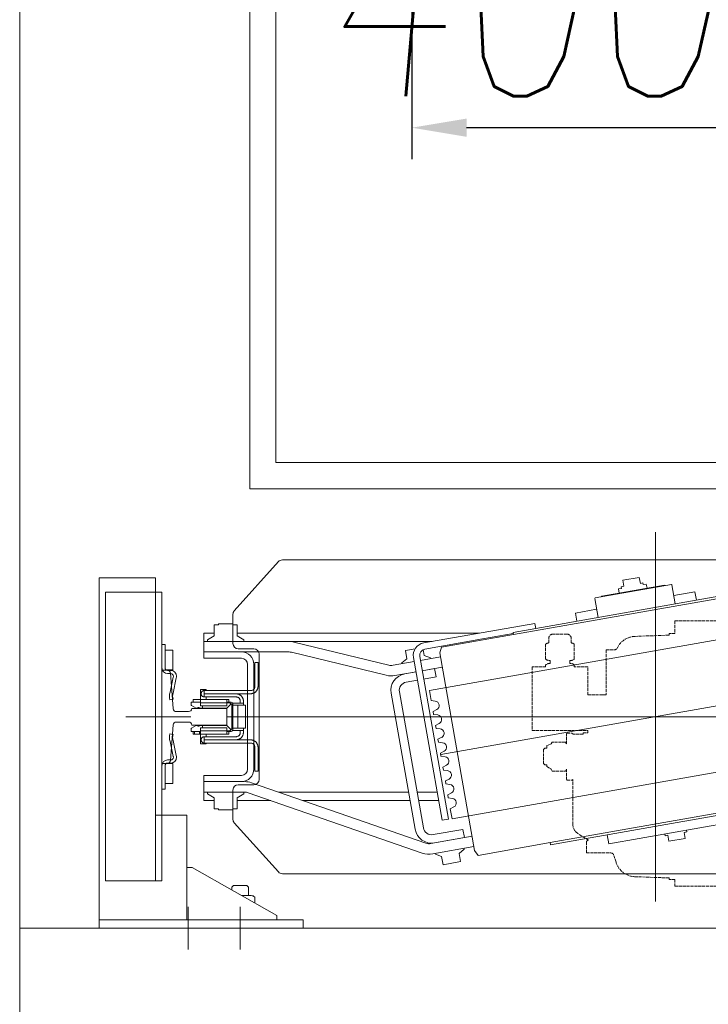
# Model space of a CAD drawing. Header units: millimetres. Extents: x 213386 to 459888, y 74252 to 208052.
# Tile 44 of 256: x 387877 to 388535, y 124957 to 125898. Entities that reach past the tile are written whole.
import ezdxf

# ---------------------------------------------------------------- set-up
doc = ezdxf.new("R2010")
doc.units = ezdxf.units.MM
doc.linetypes.add('ACAD_ISO02W100', pattern=[15, 12, -3])
doc.layers.get('Defpoints').update_dxf_attribs({"color": 255, "lineweight": 0})
for name, color, linetype, lineweight in [('DASH_25', 255, 'ACAD_ISO02W100', 0), ('NOVÁ TENKÁ', 255, 'Continuous', 0), ('OBRYSY', 255, 'Continuous', 0), ('ŽB', 255, 'Continuous', 0)]:
    doc.layers.add(name, color=color, linetype=linetype, lineweight=lineweight)
doc.layers.add('DIM_COMP_AUX', color=255, linetype='Continuous', lineweight=0, plot=False)
doc.styles.add('ROMANS', font='romans.shx', dxfattribs={"width": 0.75, "oblique": 5, "height": 200})
doc.dimstyles.new('KONE_mm', dxfattribs={"dimscale": 15, "dimtxt": 3.5, "dimasz": 3.5, "dimexe": 2, "dimexo": 0, "dimgap": 2, "dimtad": 1, "dimdec": 0, "dimrnd": 0.01, "dimzin": 0, "dimdsep": 46, "dimtxsty": 'ROMANS', "dimsah": 1, "dimcen": 0, "dimclrd": 256, "dimclre": 256, "dimclrt": 256, "dimadec": 1, "dimazin": 3, "dimtfac": 1, "dimtdec": 0, "dimtmove": 0, "dimatfit": 3, "dimfxl": 1, "dimtolj": 1, "dimtzin": 0, "dimarcsym": 0})

# ---------------------------------------------------------------- blocks, each defined once
blk = doc.blocks.new('MX20_Planview')
at = {"layer": 'DASH_25', "ltscale": 0.25}
for p, q in [((58.22, 667.01), (58.22, 679.77)), ((58.22, 679.77), (119.22, 679.77)), ((119.22, 679.77), (119.22, 626.77)), ((136, 667.74), (137.2, 668.94)), ((137.2, 668.94), (150.8, 668.94)), ((150.8, 668.94), (152, 667.74)), ((26.94, 659.85), (26.94, 646.69)), ((35.42, 664.05), (31.14, 664.05)), ((36.62, 667.01), (50.86, 667.01)), ((55.16, 662.65), (52.06, 662.65)), ((56.36, 667.01), (58.22, 667.01)), ((130.14, 660.67), (132, 661.74)), ((130.14, 648.02), (130.14, 660.67)), ((132, 661.74), (133.59, 665.71)), ((133.59, 665.71), (136, 665.71)), ((136, 665.71), (136, 667.74)), ((152, 667.74), (152, 665.71)), ((152, 665.71), (153.61, 665.71)), ((153.61, 665.71), (156, 661.74)), ((156, 661.74), (157.86, 660.67)), ((157.86, 660.67), (157.86, 648.02)), ((207.3, 664.74), (213.81, 664.77)), ((209.91, 640.94), (207.3, 664.74)), ((216.81, 637.28), (213.81, 664.77)), ((35.42, 642.49), (31.14, 642.49)), ((55.16, 643.89), (52.06, 643.89)), ((122, 646.94), (121.5, 646.44)), ((121.5, 646.44), (121.5, 641.44)), ((121.5, 641.44), (122, 640.94)), ((132, 646.94), (122, 646.94)), ((122, 640.94), (122.65, 640.94)), ((122.65, 640.94), (122.58, 640.94)), ((122.65, 630.94), (122.65, 640.94)), ((132, 646.94), (130.14, 648.02)), ((157.86, 648.02), (156, 646.94)), ((156, 646.94), (166, 646.94)), ((166, 646.94), (166.5, 646.44)), ((166.5, 641.44), (166, 640.94)), ((209.91, 640.94), (166, 640.94)), ((166.5, 646.44), (166.5, 641.44)), ((36.62, 639.53), (50.86, 639.53)), ((56.36, 639.53), (58.22, 639.53)), ((58.22, 626.77), (58.22, 639.53)), ((121.39, 630.94), (121.2, 622.63)), ((121.39, 630.94), (122.65, 630.94)), ((122.65, 630.94), (122.58, 630.94)), ((240.03, 600.58), (216.81, 637.28)), ((85.01, 626.77), (58.22, 626.77)), ((85.01, 626.77), (85.01, 608.94)), ((115.71, 626.77), (115.71, 611.82)), ((119.22, 626.77), (115.71, 626.77)), ((42, 608.94), (85.01, 608.94)), ((42, 608.94), (42, 601.25)), ((27.95, 548.94), (29.08, 581.31)), ((260.05, 548.94), (258.92, 581.31)), ((260.05, 548.94), (258.92, 581.31)), ((26.5, 548.94), (27.95, 548.94)), ((26.5, 543.5), (26.5, 548.94)), ((261.5, 548.94), (260.05, 548.94)), ((261.5, 548.94), (260.05, 548.94)), ((261.5, 543.5), (261.5, 548.94)), ((14.25, 543.5), (26.5, 543.5)), ((14.25, 493.5), (14.25, 543.5)), ((261.5, 543.5), (268, 543.5)), ((268, -543.5), (268, 543.5)), ((14.25, 493.5), (35.1, 492.94)), ((35.1, 476.71), (35.1, 492.94)), ((47.1, 476.21), (35.6, 476.21)), ((47.1, 473.21), (47.1, 476.21)), ((50.02, 473.21), (47.1, 473.21)), ((50.02, 473.21), (50.02, 471.22)), ((13.84, 423.43), (-37.67, 379.54)), ((-55.94, 233.58), (-55.94, 345.96)), ((-27.63, 164), (-52.19, 216.67)), ((-30.54, 163.5), (-30.54, 151.5)), ((-27.63, 164), (-30.04, 164)), ((-22.54, 161.5), (-22.54, 161.5)), ((-30.04, 151), (-22.54, 151)), ((-22.54, 153.5), (-22.54, 153.5)), ((-22.54, 151), (-22.54, 149)), ((-22.54, 149), (-21.79, 149)), ((-20.94, 99.71), (-20.94, 140.78)), ((-20.94, 101.71), (-20.94, 99.71)), ((-10.94, 89.71), (0, 89.71)), ((0, -89.71), (0, 89.71)), ((-10.94, -89.71), (0, -89.71)), ((-20.94, -101.71), (-20.94, -99.71)), ((-20.94, -99.71), (-20.94, -140.78)), ((-22.54, -149), (-21.79, -149)), ((-22.54, -151), (-22.54, -149)), ((-30.54, -163.5), (-30.54, -151.5)), ((-30.04, -151), (-22.54, -151)), ((-27.63, -164), (-52.19, -216.67)), ((-27.63, -164), (-30.04, -164)), ((-55.94, -233.58), (-55.94, -345.96)), ((13.84, -423.43), (-37.67, -379.54)), ((35.02, -492.94), (35.02, -476.71)), ((35.52, -476.21), (47.02, -476.21)), ((47.02, -473.21), (50.02, -473.21)), ((47.02, -473.21), (47.02, -476.21)), ((50.02, -473.21), (50.02, -471.22)), ((14.25, -493.5), (35.02, -492.94)), ((14.25, -543.5), (14.25, -493.5)), ((14.25, -543.5), (26.5, -543.5)), ((26.5, -543.5), (26.5, -548.94)), ((261.5, -543.5), (261.5, -548.94)), ((261.5, -543.5), (268, -543.5)), ((26.5, -548.94), (27.95, -548.94)), ((27.95, -548.94), (29.08, -581.31)), ((260.05, -548.94), (258.92, -581.31)), ((260.05, -548.94), (258.92, -581.31)), ((261.5, -548.94), (260.05, -548.94)), ((261.5, -548.94), (260.05, -548.94)), ((42, -608.94), (42, -601.25)), ((238.04, -601.93), (238.04, -601.93)), ((245.12, -599.63), (238.07, -601.92)), ((42, -608.94), (85.01, -608.94)), ((85.01, -613.07), (85.01, -608.94)), ((85.01, -626.77), (85.01, -608.94)), ((236, -627.94), (236, -604.77)), ((58.22, -626.77), (58.22, -639.53)), ((85.01, -626.77), (58.22, -626.77)), ((121.3, -626.77), (119.22, -626.77)), ((119.22, -679.77), (119.22, -626.77)), ((121.39, -630.94), (121.3, -626.77)), ((224, -625.92), (217.44, -636.29)), ((236, -627.94), (226, -627.94)), ((236, -627.94), (226, -627.94)), ((36.62, -639.53), (50.86, -639.53)), ((56.36, -639.53), (58.22, -639.53)), ((122.58, -630.94), (121.39, -630.94)), ((122.58, -630.94), (122.58, -640.94)), ((26.94, -646.69), (26.94, -659.85)), ((35.42, -642.49), (31.14, -642.49)), ((55.16, -643.89), (52.06, -643.89)), ((121.5, -641.44), (122, -640.94)), ((121.5, -646.44), (121.5, -641.44)), ((122, -646.94), (121.5, -646.44)), ((122.58, -640.94), (122, -640.94)), ((132, -646.94), (122, -646.94)), ((132, -646.94), (130.14, -648.02)), ((132, -646.94), (130.14, -648.02)), ((132, -646.94), (130.14, -648.02)), ((132, -646.94), (130.14, -648.02)), ((132, -646.94), (130.14, -648.02)), ((132, -646.94), (130.14, -648.02)), ((132, -646.94), (130.14, -648.02)), ((130.14, -648.02), (130.14, -660.67)), ((130.14, -648.02), (130.14, -660.67)), ((130.14, -648.02), (130.14, -660.67)), ((130.14, -648.02), (130.14, -660.67)), ((130.14, -648.02), (130.14, -660.67)), ((130.14, -648.02), (130.14, -660.67)), ((130.14, -648.02), (130.14, -660.67)), ((157.86, -648.02), (156, -646.94)), ((156, -646.94), (165.65, -646.94)), ((157.86, -648.02), (156, -646.94)), ((157.86, -648.02), (156, -646.94)), ((157.86, -648.02), (156, -646.94)), ((157.86, -648.02), (156, -646.94)), ((157.86, -660.67), (157.86, -648.02)), ((157.86, -660.67), (157.86, -648.02)), ((157.86, -660.67), (157.86, -648.02)), ((157.86, -660.67), (157.86, -648.02)), ((157.86, -660.67), (157.86, -648.02)), ((166.5, -641.44), (166, -640.94)), ((208.99, -640.94), (166, -640.94)), ((166, -646.94), (166.5, -646.44)), ((166.5, -646.44), (166.5, -641.44)), ((35.42, -664.05), (31.14, -664.05)), ((36.62, -667.01), (50.86, -667.01)), ((55.16, -662.65), (52.06, -662.65)), ((56.36, -667.01), (58.22, -667.01)), ((58.22, -667.01), (58.22, -679.77)), ((130.14, -660.67), (132, -661.74)), ((130.14, -660.67), (132, -661.74)), ((130.14, -660.67), (132, -661.74)), ((130.14, -660.67), (132, -661.74)), ((130.14, -660.67), (132, -661.74)), ((130.14, -660.67), (132, -661.74)), ((130.14, -660.67), (132, -661.74)), ((132, -661.74), (133.59, -665.71)), ((132, -661.74), (133.59, -665.71)), ((132, -661.74), (133.59, -665.71)), ((132, -661.74), (133.59, -665.71)), ((132, -661.74), (133.59, -665.71)), ((132, -661.74), (133.59, -665.71)), ((132, -661.74), (133.59, -665.71)), ((133.59, -665.71), (136, -665.71)), ((133.59, -665.71), (136, -665.71)), ((133.59, -665.71), (136, -665.71)), ((133.59, -665.71), (136, -665.71)), ((133.59, -665.71), (136, -665.71)), ((133.59, -665.71), (136, -665.71)), ((133.59, -665.71), (136, -665.71)), ((136, -665.71), (136, -667.74)), ((136, -665.71), (136, -667.74)), ((136, -665.71), (136, -667.74)), ((136, -665.71), (136, -667.74)), ((136, -665.71), (136, -667.74)), ((136, -665.71), (136, -667.74)), ((136, -667.74), (137.2, -668.94)), ((136, -667.74), (137.2, -668.94)), ((136, -667.74), (137.2, -668.94)), ((136, -667.74), (137.2, -668.94)), ((136, -667.74), (137.2, -668.94)), ((136, -667.74), (137.2, -668.94)), ((150.8, -668.94), (152, -667.74)), ((150.8, -668.94), (152, -667.74)), ((150.8, -668.94), (152, -667.74)), ((150.8, -668.94), (152, -667.74)), ((150.8, -668.94), (152, -667.74)), ((152, -665.71), (153.61, -665.71)), ((152, -667.74), (152, -665.71)), ((152, -667.74), (152, -665.71)), ((152, -667.74), (152, -665.71)), ((152, -667.74), (152, -665.71)), ((152, -667.74), (152, -665.71)), ((152, -665.71), (153.61, -665.71)), ((152, -665.71), (153.61, -665.71)), ((152, -665.71), (153.61, -665.71)), ((152, -665.71), (153.61, -665.71)), ((153.61, -665.71), (156, -661.74)), ((153.61, -665.71), (156, -661.74)), ((153.61, -665.71), (156, -661.74)), ((153.61, -665.71), (156, -661.74)), ((153.61, -665.71), (156, -661.74)), ((156, -661.74), (157.86, -660.67)), ((156, -661.74), (157.86, -660.67)), ((156, -661.74), (157.86, -660.67)), ((156, -661.74), (157.86, -660.67)), ((156, -661.74), (157.86, -660.67)), ((137.2, -668.94), (150.8, -668.94)), ((137.2, -668.94), (150.8, -668.94)), ((137.2, -668.94), (150.8, -668.94)), ((137.2, -668.94), (150.8, -668.94)), ((137.2, -668.94), (150.8, -668.94)), ((137.2, -668.94), (139.4, -668.94)), ((58.22, -679.77), (119.22, -679.77))]:
    blk.add_line(p, q, dxfattribs=at)
for centre, radius, start, end in [((31.14, 659.85), 4.2, 90, 180), ((40.59, 663.58), 5.25, 139.11761, 174.81528), ((46.89, 663.58), 5.25, 349.84147, 40.88239), ((60.33, 663.58), 5.25, 139.11761, 190.15853), ((31.14, 646.69), 4.2, 180, 270), ((40.59, 642.97), 5.25, 185.18472, 220.88239), ((46.89, 642.97), 5.25, 319.11761, 10.15853), ((60.33, 642.97), 5.25, 169.84147, 220.88239), ((107.21, 622.94), 14, 307.39164, 360), ((49.07, 580.61), 20, 117.19865, 178), ((39, 601.25), 3, 288.03429, 360), ((238.93, 580.61), 20, 2, 86.84122), ((-77.38, 530.07), 140.33, 310.54203, 335.20761), ((35.6, 476.71), 0.5, 180, 270), ((-15.94, 345.96), 40, 122.89816, 180), ((-15.94, 233.58), 40, 180, 205), ((-30.04, 163.5), 0.5, 90, 180), ((-30.04, 151.5), 0.5, 180, 270), ((-60.94, 140.78), 40, 0, 11.85223), ((-10.94, 99.71), 10, 180, 270), ((-10.94, -99.71), 10, 90, 180), ((-60.94, -140.78), 40, 348.14777, 0), ((-30.04, -151.5), 0.5, 90, 180), ((-30.04, -163.5), 0.5, 180, 270), ((-15.94, -233.58), 40, 155, 180), ((-15.94, -345.96), 40, 180, 237.10184), ((-77.38, -530.07), 140.33, 24.79239, 49.45797), ((35.52, -476.71), 0.5, 90, 180), ((49.07, -580.61), 20, 182, 242.80135), ((238.93, -580.61), 20, 288.03429, 358), ((238.93, -580.61), 20, 288.03429, 358), ((39, -601.25), 3, 360, 71.96571), ((239, -604.77), 3, 108.03429, 180), ((226, -625.94), 2, 179.41992, 270), ((40.59, -642.97), 5.25, 139.11761, 174.81528), ((46.89, -642.97), 5.25, 349.84147, 40.88239), ((60.33, -642.97), 5.25, 139.11761, 190.15853), ((208.99, -630.94), 10, 270, 327.68631), ((31.14, -646.69), 4.2, 90, 180), ((31.14, -659.85), 4.2, 180, 270), ((40.59, -663.58), 5.25, 185.18472, 220.88239), ((46.89, -663.58), 5.25, 319.11761, 10.15853), ((60.33, -663.58), 5.25, 169.84147, 220.88239)]:
    blk.add_arc(centre, radius, start, end, dxfattribs=at)
blk = doc.blocks.new('*D982')
at = {"layer": 'Defpoints', "color": 0, "transparency": 16777216}
for p in [(-429.76, 1725), (-300, 1725), (-300, 1325)]:
    blk.add_point(p, dxfattribs=at)
at = {"layer": 'DIM_COMP_AUX', "lineweight": -2, "transparency": 16777216}
for p, q in [((-300, 1725), (-459.76, 1725)), ((-429.76, 1377.5), (-429.76, 1672.5)), ((-300, 1325), (-459.76, 1325))]:
    blk.add_line(p, q, dxfattribs=at)
at = {"layer": 'DIM_COMP_AUX', "transparency": 16777216}
for points in [[(-421.01, 1672.5), (-438.51, 1672.5), (-429.76, 1725)], [(-421.01, 1377.5), (-438.51, 1377.5), (-429.76, 1325)]]:
    blk.add_solid(points, dxfattribs=at)
at = {"layer": 'DIM_COMP_AUX', "transparency": 16777216, "insert": (-299.76, 1525), "char_height": 200, "attachment_point": 5, "rotation": 270, "style": 'ROMANS'}
blk.add_mtext('\\A1;400.0', dxfattribs=at)
blk = doc.blocks.new('10030_Elevator_0')
at = {"layer": 'NOVÁ TENKÁ'}
for p, q in [((-1195, 2024), (-1195, 1829)), ((-1195, 2024), (-1187, 2024)), ((-1187, 2024), (-1187, 1940)), ((-1187, 2024), (-860, 2024)), ((-1187, 2024), (-1187, 1884)), ((-860, 2018), (-860, 2024)), ((-873.99, 2018), (-1149.99, 2018)), ((-1149.99, 2018), (-1149.99, 1964)), ((-873.99, 1964), (-873.99, 2018)), ((-860, 2018), (-860, 1970)), ((-993, 1936.41), (-993, 1998.61)), ((-873.99, 1970), (-1149.99, 1970)), ((-1087, 1940), (-1087, 1970)), ((-860, 1970), (-1087, 1970)), ((-923.99, 1970), (-1071.99, 1970)), ((-873.99, 1964), (-1149.99, 1964)), ((-1062.24, 1961), (-1062.24, 1964)), ((-1062.24, 1961), (-1039.74, 1961)), ((-1039.74, 1961), (-1056.74, 1961)), ((-1056.74, 1961), (-1056.74, 1953.58)), ((-1037.74, 1953.58), (-1037.74, 1960)), ((-1037.24, 1958.5), (-1037.24, 1955.5)), ((-1034.24, 1958.5), (-1034.24, 1955.5)), ((-951.74, 1958.5), (-951.74, 1955.5)), ((-948.74, 1958.5), (-948.74, 1955.5)), ((-948.24, 1953.58), (-948.24, 1960)), ((-923.74, 1961), (-946.24, 1961)), ((-946.24, 1961), (-929.24, 1961)), ((-929.24, 1961), (-929.24, 1953.58)), ((-923.74, 1961), (-923.74, 1964)), ((-1056.74, 1953.58), (-1047.24, 1953.58)), ((-1047.24, 1953.58), (-1037.74, 1953.58)), ((-1031.01, 1953.11), (-1016.53, 1956.16)), ((-1030.14, 1950.24), (-1015.66, 1953.29)), ((-1009.24, 1956.24), (-1009.92, 1953.31)), ((-976.74, 1956.24), (-976.07, 1953.31)), ((-955.85, 1950.24), (-970.33, 1953.29)), ((-954.97, 1953.11), (-969.45, 1956.16)), ((-938.74, 1953.58), (-948.24, 1953.58)), ((-929.24, 1953.58), (-938.74, 1953.58)), ((-1187, 1940), (-1137, 1940)), ((-1137, 1940), (-1087, 1940)), ((-1137, 1935), (-1137, 1939.81)), ((-1174.62, 1939), (-1215.38, 1939)), ((-1137, 1935), (-1183, 1854)), ((-1073, 1924), (-1073, 1914)), ((-1065, 1924), (-1073, 1924)), ((-1065, 1924), (-1065, 1884.68)), ((-1065, 1924), (-1049, 1924)), ((-1055, 1924), (-1055, 1888)), ((-1049, 1924), (-1049, 1888)), ((-921, 1924), (-937, 1924)), ((-937, 1888), (-937, 1924)), ((-931, 1888), (-931, 1924)), ((-931, 1888), (-931, 1924)), ((-921, 1924), (-921, 1842.4)), ((-921, 1924), (-913, 1924)), ((-921, 1705.61), (-921, 1924)), ((-913, 1914), (-913, 1924)), ((-1081, 1909.92), (-1081, 1914)), ((-1070.33, 1914), (-1081, 1914)), ((-1070.33, 1914), (-1066.72, 1920.25)), ((-1066.72, 1920.25), (-1065, 1920.25)), ((-919.28, 1920.25), (-921, 1920.25)), ((-915.67, 1914), (-919.28, 1920.25)), ((-905, 1914), (-915.67, 1914)), ((-905, 1909.92), (-905, 1914)), ((-1082, 1896.08), (-1082, 1909.92)), ((-1081, 1909.92), (-1082, 1909.92)), ((-905, 1909.92), (-904, 1909.92)), ((-904, 1896.08), (-904, 1909.92)), ((-1155.75, 1897), (-1158.58, 1897)), ((-1154.15, 1895.4), (-1155.75, 1897)), ((-1154.15, 1889), (-1154.15, 1895.4)), ((-1094.43, 1894.72), (-1141.34, 1852.49)), ((-1091.08, 1896), (-1063, 1896)), ((-1081, 1896.08), (-1082, 1896.08)), ((-1081, 1892), (-1081, 1896.08)), ((-923, 1896), (-894.92, 1896)), ((-905, 1896.08), (-904, 1896.08)), ((-905, 1896.08), (-905, 1892)), ((-844.66, 1852.49), (-891.57, 1894.72)), ((-1174.62, 1889), (-1215.38, 1889)), ((-1187, 1884), (-1187, 1829)), ((-1164, 1881), (-1164, 1887.46)), ((-1154.15, 1882.6), (-1154.15, 1889)), ((-1081, 1892), (-1070.33, 1892)), ((-1073, 1859.91), (-1073, 1892)), ((-1070.33, 1892), (-1066.72, 1885.75)), ((-1066.72, 1885.75), (-1065, 1885.75)), ((-1058, 1891), (-1058, 1876)), ((-931, 1888), (-931, 1842.4)), ((-928, 1876), (-928, 1891)), ((-919.28, 1885.75), (-921, 1885.75)), ((-915.67, 1892), (-919.28, 1885.75)), ((-905, 1892), (-915.67, 1892)), ((-913, 1660.24), (-913, 1892)), ((-1170.99, 1875.14), (-1165.29, 1875.14)), ((-1164, 1881), (-1155.75, 1881)), ((-1164, 1878.61), (-1164, 1881)), ((-1155.75, 1881), (-1154.15, 1882.6)), ((-1065.55, 1881.41), (-1123.25, 1714.91)), ((-1056.1, 1878.13), (-1113.8, 1711.63)), ((-1043, 1882), (-993, 1882)), ((-1043, 1876), (-993, 1876)), ((-993, 1882), (-943, 1882)), ((-993, 1876), (-943, 1876)), ((775, 1880), (-775, 1880)), ((-775, 1880), (-775, 205)), ((-933, 1871), (-1053, 1871)), ((750, 1855), (-750, 1855)), ((-750, 1855), (-750, 205)), ((-1143, 1848.77), (-1143, 1135.23)), ((-1065, 1852.46), (-1065, 1728.08)), ((-843, 1135.23), (-843, 1848.77)), ((-931.28, 1840.03), (-953.32, 1749.4)), ((-921.57, 1837.67), (-943.6, 1747.04)), ((-1195, 1829), (-1187, 1829)), ((-1073, 1829.37), (-1073, 1726.67)), ((-970.55, 1744.74), (-1100.54, 1721.82)), ((-940.16, 1722.68), (-943.74, 1742.94)), ((-969.16, 1736.86), (-1099.15, 1713.94)), ((-950.01, 1720.94), (-953.58, 1741.2)), ((-942.25, 1734.5), (-941.52, 1734.62)), ((-941.52, 1734.62), (-937.44, 1729.76)), ((-1091.91, 1695.92), (-936.31, 1723.36)), ((-957.98, 1719.54), (-959.89, 1730.37)), ((-950.1, 1720.93), (-952.01, 1731.76)), ((-950.63, 1723.93), (-950.54, 1723.95)), ((-929.56, 1731.15), (-937.44, 1729.76)), ((-929.56, 1731.15), (-927.9, 1721.72)), ((-1090.87, 1690.01), (-935.27, 1717.45)), ((-1073, 1718.55), (-1073, 1699.26)), ((-1065, 1719.96), (-1065, 1700.67)), ((-954.85, 1701.81), (-956.94, 1713.63)), ((-949.06, 1715.02), (-946.98, 1703.2)), ((-945.58, 1695.83), (-948.97, 1715.03)), ((-948.88, 1713.98), (-948.79, 1714)), ((-935.74, 1697.57), (-939.12, 1716.77)), ((-934.49, 1713.02), (-928.78, 1714.03)), ((-922.41, 1713.62), (-903.66, 1607.27)), ((-1124.05, 1704.89), (-1117.12, 1665.58)), ((-1114.2, 1706.62), (-1107.27, 1667.32)), ((-1105.64, 1704.67), (-1100.61, 1676.11)), ((-991.26, 1700.17), (-990.74, 1704.11)), ((-987.88, 1704.62), (-990.74, 1704.11)), ((-987.88, 1704.62), (-986.04, 1701.09)), ((-977.97, 1702.51), (-977.45, 1706.46)), ((-967.89, 1708.14), (-977.45, 1706.46)), ((-895.48, 1297.48), (-967.89, 1708.14)), ((-937.39, 1706.92), (-936.66, 1707.05)), ((-934.49, 1713.02), (-936.66, 1707.05)), ((-928.32, 1712.58), (-918.6, 1657.43)), ((-1126.53, 1696.42), (-1134.4, 1695.03)), ((-1131.45, 1678.29), (-1134.4, 1695.03)), ((-1124.35, 1702.39), (-1126.53, 1696.42)), ((-1124.35, 1702.39), (-1123.63, 1702.51)), ((-1120.97, 1664.91), (-931.89, 1698.25)), ((-1108.48, 1674.72), (-1113.52, 1703.28)), ((-1091.91, 1695.92), (-1090.87, 1690.01)), ((-1044.44, 1690.79), (-1043.92, 1694.74)), ((-1041.06, 1695.24), (-1043.92, 1694.74)), ((-1041.06, 1695.24), (-1039.22, 1691.71)), ((-1031.15, 1693.14), (-1030.63, 1697.08)), ((-1027.76, 1697.58), (-1030.63, 1697.08)), ((-1027.76, 1697.58), (-1025.93, 1694.06)), ((-1017.85, 1695.48), (-1017.33, 1699.42)), ((-1014.47, 1699.93), (-1017.33, 1699.42)), ((-1014.47, 1699.93), (-1012.63, 1696.4)), ((-1004.56, 1697.83), (-1004.04, 1701.77)), ((-1001.17, 1702.27), (-1004.04, 1701.77)), ((-1001.17, 1702.27), (-999.34, 1698.75)), ((-954.85, 1701.81), (-946.98, 1703.2)), ((-931.89, 1698.25), (-926.53, 1696.65)), ((-926.53, 1696.65), (-914.37, 1627.72)), ((-1110.47, 1685.49), (-1110.38, 1685.5)), ((-1080.94, 1688.21), (-1090.5, 1686.52)), ((-1018.09, 1275.86), (-1090.5, 1686.52)), ((-1080.94, 1688.21), (-1079.11, 1684.68)), ((-1071.03, 1686.1), (-1070.51, 1690.05)), ((-1067.65, 1690.55), (-1070.51, 1690.05)), ((-1067.65, 1690.55), (-1065.81, 1687.02)), ((-1057.74, 1688.45), (-1057.22, 1692.39)), ((-1054.35, 1692.9), (-1057.22, 1692.39)), ((-1054.35, 1692.9), (-1052.52, 1689.37)), ((-1123.57, 1679.68), (-1131.45, 1678.29)), ((-1123.57, 1679.68), (-1119.49, 1674.81)), ((-1100.61, 1676.11), (-1108.48, 1674.72)), ((-1119.49, 1674.81), (-1118.77, 1674.94)), ((-1125.46, 1661.58), (-1120.97, 1664.91)), ((-1113.3, 1592.64), (-1125.46, 1661.58)), ((-918.6, 1657.43), (-913.39, 1627.89)), ((-912.4, 1628.06), (-914.37, 1627.72)), ((-914.37, 1627.72), (-872.7, 1391.36)), ((-912.4, 1628.06), (-870.73, 1391.71)), ((-903.66, 1607.27), (-908.58, 1606.4)), ((-1115.27, 1592.29), (-1113.3, 1592.64)), ((-1073.6, 1355.94), (-1115.27, 1592.29)), ((-1071.63, 1356.28), (-1113.3, 1592.64)), ((-893.76, 1568.39), (-901.64, 1567)), ((-890.2, 1548.21), (-893.76, 1568.39)), ((-898.08, 1546.82), (-879.86, 1550.03)), ((-879.86, 1550.03), (-879.28, 1549.62)), ((-879.28, 1549.62), (-866.43, 1476.75)), ((-1105.72, 1538.13), (-1114.59, 1536.56)), ((-1092.01, 1408.54), (-1114.59, 1536.56)), ((-877.66, 1543.31), (-878.24, 1543.71)), ((-867.06, 1483.24), (-877.66, 1543.31)), ((-874.71, 1526.57), (-870.77, 1527.26)), ((-870.25, 1524.31), (-870.77, 1527.26)), ((-870.25, 1524.31), (-868.67, 1524.58)), ((-868.67, 1524.58), (-868.24, 1522.12)), ((-862.52, 1523.13), (-868.24, 1522.12)), ((-862.52, 1523.13), (-859.75, 1507.37)), ((-865.46, 1506.37), (-859.75, 1507.37)), ((-865.46, 1506.37), (-865.02, 1503.9)), ((-870.02, 1499.98), (-866.08, 1500.67)), ((-866.6, 1503.63), (-865.02, 1503.9)), ((-866.08, 1500.67), (-866.6, 1503.63)), ((-1106.26, 1480.15), (-1111.98, 1479.14)), ((-1109.2, 1463.39), (-1111.98, 1479.14)), ((-1105.12, 1482.89), (-1106.7, 1482.61)), ((-1106.26, 1480.15), (-1106.7, 1482.61)), ((-867.06, 1483.24), (-867.47, 1482.66)), ((-885.05, 1472.96), (-866.83, 1476.17)), ((-873.61, 1454.16), (-877.17, 1474.34)), ((-866.43, 1476.75), (-866.83, 1476.17)), ((-1103.48, 1464.4), (-1109.2, 1463.39)), ((-1103.05, 1461.93), (-1103.48, 1464.4)), ((-1101.48, 1462.21), (-1103.05, 1461.93)), ((-873.61, 1454.16), (-881.49, 1452.77))]:
    blk.add_line(p, q, dxfattribs=at)
at = {"layer": 'NOVÁ TENKÁ', "ltscale": 3}
for p, q in [((-948.5, 1964), (-1037.5, 1964)), ((-1037.5, 1964), (-1037.5, 1958.78)), ((-948.5, 1958.78), (-948.5, 1964)), ((-1034.72, 1955.79), (-1000.77, 1953.21)), ((-998, 1950.22), (-998, 1938.4)), ((-988, 1938.4), (-988, 1950.22)), ((-985.22, 1953.21), (-951.27, 1955.79)), ((-1000.94, 1935.4), (-1000.94, 1935.4)), ((-1000.94, 1935.4), (-1000.94, 1902)), ((-985.06, 1902), (-985.06, 1935.4)), ((-985.06, 1935.4), (-985.06, 1935.4)), ((-1000.94, 1902), (-985.06, 1902))]:
    blk.add_line(p, q, dxfattribs=at)
at = {"layer": 'NOVÁ TENKÁ', "ltscale": 0.33}
for p, q in [((-993, 1902), (-993, 1082)), ((-956.78, 1286.67), (-1029.2, 1697.33)), ((-1169.57, 1492), (-816.43, 1492))]:
    blk.add_line(p, q, dxfattribs=at)
at = {"layer": 'NOVÁ TENKÁ'}
for points in [[(-1187, 1950), (-1187, 1854), (-1183, 1854)], [(-1009.54, 1934.02), (-1006.98, 1934.02)], [(-1009.54, 1927.05), (-1009.54, 1934.02)], [(-1009.54, 1932.96), (-1006.98, 1932.96)], [(-1006.98, 1936.05), (-1004.6, 1936.05)], [(-1006.98, 1936.05), (-1006.98, 1934.02)], [(-1006.98, 1934.02), (-1006.98, 1927.05)], [(-1003.72, 1935.52), (-1003.89, 1935.7), (-1004.07, 1935.87), (-1004.34, 1935.96), (-1004.6, 1936.05)], [(-1003.72, 1935.52), (-1001.42, 1931.29)], [(-1001.69, 1929.61), (-1001.51, 1929.79), (-1001.34, 1929.96), (-1001.25, 1930.23), (-1001.25, 1930.49)], [(-1001.25, 1930.76), (-1001.25, 1931.02), (-1001.42, 1931.29)], [(-1001.25, 1930.76), (-1001.25, 1930.49)], [(-984.66, 1931.29), (-984.75, 1931.02), (-984.75, 1930.76)], [(-984.75, 1930.49), (-984.75, 1930.76)], [(-984.75, 1930.49), (-984.75, 1930.23), (-984.66, 1929.96), (-984.49, 1929.79), (-984.31, 1929.61)], [(-984.66, 1931.29), (-982.28, 1935.52)], [(-981.4, 1936.05), (-981.66, 1935.96), (-981.93, 1935.87), (-982.11, 1935.7), (-982.28, 1935.52)], [(-981.4, 1936.05), (-979.02, 1936.05)], [(-979.02, 1936.05), (-979.02, 1934.02)], [(-979.02, 1934.02), (-976.46, 1934.02)], [(-979.02, 1927.05), (-979.02, 1934.02)], [(-976.46, 1934.02), (-976.46, 1927.05)], [(-1003.54, 1927.05), (-1018.98, 1927.05)], [(-1018.98, 1927.05), (-1018.98, 1921.49)], [(-1018.98, 1921.49), (-1018.1, 1921.49)], [(-1015.1, 1926.52), (-1015.36, 1926.52), (-1015.71, 1926.43), (-1015.98, 1926.43), (-1016.24, 1926.26), (-1016.51, 1926.17), (-1016.77, 1925.99), (-1017.04, 1925.82), (-1017.21, 1925.64), (-1017.39, 1925.46), (-1017.57, 1925.2), (-1017.74, 1924.93), (-1017.83, 1924.67), (-1018.01, 1924.41), (-1018.01, 1924.05), (-1018.1, 1923.79), (-1018.1, 1923.52)], [(-1015.1, 1923.52), (-1018.1, 1923.52)], [(-1018.1, 1923.52), (-1018.1, 1879.07)], [(-1012.01, 1923.52), (-1012.01, 1923.79), (-1012.1, 1924.05), (-1012.19, 1924.41), (-1012.27, 1924.67), (-1012.36, 1924.93), (-1012.54, 1925.2), (-1012.72, 1925.46), (-1012.89, 1925.64), (-1013.16, 1925.82), (-1013.33, 1925.99), (-1013.6, 1926.17), (-1013.86, 1926.26), (-1014.13, 1926.43), (-1014.48, 1926.43), (-1014.74, 1926.52), (-1015.1, 1926.52)], [(-1015.1, 1923.52), (-1015.1, 1879.07)], [(-1015.01, 1923.52), (-1015.1, 1923.52)], [(-1015.1, 1923.52), (-1015.1, 1923.52)], [(-1015.1, 1921.49), (-1015.01, 1921.49)], [(-1015.01, 1923.52), (-1012.01, 1923.52)], [(-1015.01, 1893), (-1015.01, 1923.52)], [(-1012.01, 1893), (-1012.01, 1923.52)], [(-1012.01, 1921.49), (-1009.54, 1921.49)], [(-1009.54, 1928.11), (-1006.98, 1928.11)], [(-1009.54, 1902), (-1009.54, 1927.05)], [(-1006.45, 1902), (-1006.45, 1927.05)], [(-1003.54, 1927.05), (-1003.54, 1902)], [(-1001.25, 1925.02), (-1003.54, 1925.02)], [(-1002.04, 1928.99), (-1001.95, 1929.35), (-1001.69, 1929.61)], [(-1001.69, 1928.37), (-1001.95, 1928.73), (-1002.04, 1928.99)], [(-1001.25, 1927.58), (-1001.25, 1927.85), (-1001.34, 1928.02), (-1001.51, 1928.29), (-1001.69, 1928.37)], [(-1001.25, 1927.58), (-1001.25, 1902)], [(-984.31, 1928.37), (-984.49, 1928.29), (-984.66, 1928.02), (-984.75, 1927.85), (-984.75, 1927.58)], [(-984.75, 1902), (-984.75, 1927.58)], [(-982.55, 1925.02), (-984.75, 1925.02)], [(-984.05, 1928.99), (-984.13, 1929.35), (-984.31, 1929.61)], [(-984.31, 1928.37), (-984.13, 1928.73), (-984.05, 1928.99)], [(-982.55, 1927.05), (-967.02, 1927.05)], [(-982.55, 1902), (-982.55, 1927.05)], [(-979.64, 1927.05), (-979.64, 1902)], [(-976.46, 1927.05), (-976.46, 1902)], [(-976.46, 1921.49), (-973.99, 1921.49)], [(-970.99, 1926.52), (-971.26, 1926.52), (-971.61, 1926.43), (-971.87, 1926.43), (-972.14, 1926.26), (-972.4, 1926.17), (-972.67, 1925.99), (-972.93, 1925.82), (-973.11, 1925.64), (-973.28, 1925.46), (-973.46, 1925.2), (-973.64, 1924.93), (-973.73, 1924.67), (-973.9, 1924.41), (-973.9, 1924.05), (-973.99, 1923.79), (-973.99, 1923.52)], [(-973.99, 1923.52), (-973.99, 1893)], [(-970.99, 1923.52), (-973.99, 1923.52)], [(-967.9, 1923.52), (-967.9, 1923.79), (-967.99, 1924.05), (-968.08, 1924.41), (-968.17, 1924.67), (-968.26, 1924.93), (-968.43, 1925.2), (-968.61, 1925.46), (-968.79, 1925.64), (-969.05, 1925.82), (-969.23, 1925.99), (-969.49, 1926.17), (-969.76, 1926.26), (-970.02, 1926.43), (-970.37, 1926.43), (-970.64, 1926.52), (-970.99, 1926.52)], [(-970.99, 1923.52), (-970.99, 1893)], [(-970.9, 1923.52), (-970.99, 1923.52)], [(-970.99, 1923.52), (-970.99, 1923.52)], [(-970.99, 1921.49), (-970.9, 1921.49)], [(-970.9, 1879.07), (-970.9, 1923.52)], [(-970.9, 1923.52), (-967.9, 1923.52)], [(-967.9, 1879.07), (-967.9, 1923.52)], [(-967.9, 1921.49), (-967.02, 1921.49)], [(-967.02, 1921.49), (-967.02, 1927.05)], [(-1003.54, 1902), (-1009.54, 1902)], [(-1009.54, 1900.06), (-1009.54, 1902)], [(-1006.98, 1902), (-1006.98, 1900.06)], [(-1006.28, 1899), (-1006.28, 1902)], [(-1005.39, 1897.85), (-1001.25, 1902)], [(-1001.25, 1902), (-984.75, 1902)], [(-984.75, 1902), (-980.61, 1897.85)], [(-976.46, 1902), (-982.55, 1902)], [(-979.72, 1902), (-979.72, 1899)], [(-979.02, 1900.06), (-979.02, 1902)], [(-976.46, 1902), (-976.46, 1900.06)], [(-1015.01, 1893), (-1015.01, 1892.65), (-1015.01, 1892.3), (-1014.92, 1891.94), (-1014.83, 1891.59), (-1014.83, 1891.24), (-1014.66, 1890.97), (-1014.57, 1890.62), (-1014.48, 1890.27), (-1014.3, 1890), (-1014.13, 1889.65), (-1014.04, 1889.39), (-1013.77, 1889.12), (-1013.6, 1888.86), (-1013.42, 1888.59), (-1013.16, 1888.33), (-1012.98, 1888.06), (-1012.72, 1887.89), (-1012.45, 1887.62), (-1012.19, 1887.45), (-1011.92, 1887.18), (-1011.66, 1887), (-1011.3, 1886.83), (-1011.04, 1886.74), (-1010.77, 1886.56), (-1010.42, 1886.47), (-1010.07, 1886.3), (-1009.72, 1886.21), (-1009.45, 1886.21), (-1009.1, 1886.12), (-1008.75, 1886.03), (-1008.39, 1886.03), (-1008.04, 1886.03)], [(-1012.01, 1893), (-1012.01, 1892.65), (-1011.92, 1892.21), (-1011.83, 1891.86), (-1011.66, 1891.5), (-1011.57, 1891.15), (-1011.3, 1890.8), (-1011.13, 1890.44), (-1010.86, 1890.18), (-1010.6, 1889.92), (-1010.25, 1889.74), (-1009.89, 1889.47), (-1009.54, 1889.3), (-1009.19, 1889.21), (-1008.83, 1889.12), (-1008.39, 1889.03), (-1008.04, 1889.03)], [(-1009.54, 1900.06), (-1006.98, 1900.06)], [(-1006.98, 1898.03), (-1006.98, 1900.06)], [(-1006.98, 1900.06), (-1003.98, 1896)], [(-1006.98, 1898.03), (-1006.98, 1897.59), (-1006.89, 1897.24), (-1006.63, 1896.88), (-1006.45, 1896.62), (-1006.1, 1896.35), (-1005.75, 1896.18), (-1005.39, 1896.09), (-1005.04, 1896)], [(-1006.01, 1896.27), (-1006.01, 1893.62)], [(-1006.01, 1886.03), (-1006.01, 1893.53)], [(-1005.04, 1896), (-1003.98, 1896)], [(-1004.78, 1897.06), (-981.22, 1897.06)], [(-1003.98, 1884.01), (-1003.98, 1896)], [(-1003.98, 1896), (-982.02, 1896)], [(-982.02, 1896), (-979.02, 1900.06)], [(-982.02, 1896), (-982.02, 1884.01)], [(-982.02, 1896), (-981.05, 1896)], [(-981.05, 1896), (-980.61, 1896.09), (-980.25, 1896.18), (-979.9, 1896.35), (-979.55, 1896.62), (-979.37, 1896.88), (-979.2, 1897.24), (-979.02, 1897.59), (-979.02, 1898.03)], [(-979.99, 1893.62), (-979.99, 1896.27)], [(-979.99, 1886.03), (-979.99, 1893.53)], [(-979.02, 1898.03), (-979.02, 1900.06)], [(-979.02, 1900.06), (-976.46, 1900.06)], [(-978.05, 1886.03), (-977.61, 1886.03), (-977.25, 1886.03), (-976.9, 1886.12), (-976.64, 1886.21), (-976.28, 1886.21), (-975.93, 1886.3), (-975.58, 1886.47), (-975.31, 1886.56), (-974.96, 1886.74), (-974.7, 1886.83), (-974.34, 1887), (-974.08, 1887.18), (-973.81, 1887.45), (-973.55, 1887.62), (-973.28, 1887.89), (-973.02, 1888.06), (-972.84, 1888.33), (-972.58, 1888.59), (-972.4, 1888.86), (-972.23, 1889.12), (-972.05, 1889.39), (-971.87, 1889.65), (-971.7, 1890), (-971.52, 1890.27), (-971.43, 1890.62), (-971.34, 1890.97), (-971.26, 1891.24), (-971.17, 1891.59), (-971.08, 1891.94), (-971.08, 1892.3), (-970.99, 1892.65), (-970.99, 1893)], [(-978.05, 1889.03), (-977.61, 1889.03), (-977.17, 1889.12), (-976.81, 1889.21), (-976.46, 1889.3), (-976.11, 1889.47), (-975.75, 1889.74), (-975.49, 1889.92), (-975.14, 1890.18), (-974.96, 1890.44), (-974.7, 1890.8), (-974.52, 1891.15), (-974.34, 1891.5), (-974.17, 1891.86), (-974.08, 1892.21), (-973.99, 1892.65), (-973.99, 1893)], [(-1006.98, 1889.03), (-1008.04, 1889.03)], [(-1006.98, 1886.03), (-1008.04, 1886.03)], [(-1006.98, 1889.03), (-1006.01, 1889.03)], [(-1006.01, 1886.03), (-1006.98, 1886.03)], [(-1003.98, 1886.03), (-1006.01, 1886.03)], [(-1003.98, 1891.5), (-982.02, 1891.5)], [(-982.02, 1884.01), (-1003.98, 1884.01)], [(-979.99, 1886.03), (-982.02, 1886.03)], [(-979.99, 1889.03), (-979.02, 1889.03)], [(-979.02, 1886.03), (-979.99, 1886.03)], [(-978.05, 1889.03), (-979.02, 1889.03)], [(-978.05, 1886.03), (-979.02, 1886.03)], [(-1022.15, 1875.01), (-1045, 1875.01)], [(-1045, 1872.01), (-1045, 1875.01)], [(-1022.15, 1872.01), (-1021.71, 1872.01), (-1021.36, 1872.1), (-1021.01, 1872.1), (-1020.74, 1872.18), (-1020.39, 1872.27), (-1020.04, 1872.36), (-1019.68, 1872.45), (-1019.42, 1872.54), (-1019.07, 1872.71), (-1018.8, 1872.89), (-1018.45, 1873.07), (-1018.18, 1873.24), (-1017.92, 1873.42), (-1017.65, 1873.6), (-1017.39, 1873.86), (-1017.13, 1874.04), (-1016.95, 1874.3), (-1016.68, 1874.57), (-1016.51, 1874.83), (-1016.33, 1875.1), (-1016.16, 1875.36), (-1015.98, 1875.71), (-1015.8, 1875.98), (-1015.63, 1876.33), (-1015.54, 1876.6), (-1015.45, 1876.95), (-1015.36, 1877.3), (-1015.27, 1877.65), (-1015.18, 1877.92), (-1015.18, 1878.27), (-1015.1, 1878.62), (-1015.1, 1879.07)], [(-1022.15, 1875.01), (-1021.71, 1875.01), (-1021.27, 1875.1), (-1020.92, 1875.18), (-1020.57, 1875.36), (-1020.21, 1875.54), (-1019.86, 1875.71), (-1019.6, 1875.98), (-1019.24, 1876.15), (-1019.07, 1876.51), (-1018.8, 1876.77), (-1018.63, 1877.12), (-1018.45, 1877.48), (-1018.27, 1877.83), (-1018.18, 1878.18), (-1018.1, 1878.62), (-1018.1, 1879.07)], [(-970.9, 1879.07), (-970.9, 1878.62), (-970.9, 1878.27), (-970.82, 1877.92), (-970.73, 1877.65), (-970.73, 1877.3), (-970.55, 1876.95), (-970.46, 1876.6), (-970.37, 1876.33), (-970.2, 1875.98), (-970.02, 1875.71), (-969.93, 1875.36), (-969.67, 1875.1), (-969.49, 1874.83), (-969.32, 1874.57), (-969.05, 1874.3), (-968.87, 1874.04), (-968.61, 1873.86), (-968.35, 1873.6), (-968.08, 1873.42), (-967.82, 1873.24), (-967.55, 1873.07), (-967.2, 1872.89), (-966.93, 1872.71), (-966.67, 1872.54), (-966.32, 1872.45), (-965.96, 1872.36), (-965.61, 1872.27), (-965.35, 1872.18), (-964.99, 1872.1), (-964.64, 1872.1), (-964.29, 1872.01), (-963.93, 1872.01)], [(-967.9, 1879.07), (-967.9, 1878.62), (-967.82, 1878.18), (-967.73, 1877.83), (-967.55, 1877.48), (-967.46, 1877.12), (-967.2, 1876.77), (-967.02, 1876.51), (-966.76, 1876.15), (-966.4, 1875.98), (-966.14, 1875.71), (-965.79, 1875.54), (-965.43, 1875.36), (-965.08, 1875.18), (-964.73, 1875.1), (-964.29, 1875.01), (-963.93, 1875.01)], [(-941, 1875.01), (-963.93, 1875.01)], [(-941, 1872.01), (-941, 1875.01)], [(-1022.15, 1872.01), (-1045, 1872.01)], [(-941, 1872.01), (-963.93, 1872.01)]]:
    blk.add_lwpolyline(points, dxfattribs=at)
for centre, radius, start, end in [((-1039.74, 1958.5), 5.5, 0, 90), ((-1039.74, 1958.5), 2.5, 0, 90), ((-946.24, 1958.5), 5.5, 90, 180), ((-946.24, 1958.5), 2.5, 90, 180), ((-1031.74, 1955.5), 5.5, 180, 270), ((-1031.74, 1955.5), 2.5, 180, 270), ((-1031.74, 1955.5), 2.5, 270, 286.94645), ((-1031.74, 1955.5), 5.5, 270, 286.94645), ((-1012.74, 1943.72), 13, 74.3815, 106.94645), ((-1012.74, 1943.72), 10, 73.57492, 106.94645), ((-973.24, 1943.72), 13, 73.05355, 105.6185), ((-973.24, 1943.72), 10, 73.05355, 106.42508), ((-954.24, 1955.5), 5.5, 253.05355, 270), ((-954.24, 1955.5), 2.5, 253.05355, 270), ((-954.24, 1955.5), 5.5, 270, 0), ((-954.24, 1955.5), 2.5, 270, 0), ((-1091.08, 1891), 5, 90, 131.98721), ((-1063, 1891), 5, 0, 90), ((-923, 1891), 5, 90, 180), ((-894.92, 1891), 5, 48.01279, 90), ((-1075, 1884.68), 10, 340.88717, 0), ((-1075, 1884.68), 20, 340.88717, 0), ((-1043, 1888), 12, 180, 270), ((-1043, 1888), 6, 180, 270), ((-943, 1888), 12, 270, 0), ((-943, 1888), 6, 270, 0), ((-1169.29, 1878.61), 5.29, 319.11761, 0), ((-1053, 1876), 5, 180, 270), ((-933, 1876), 5, 270, 0), ((-1138, 1848.77), 5, 131.98721, 180), ((-848, 1848.77), 5, 0, 48.01279), ((-941, 1842.4), 10, 346.33331, 0), ((-941, 1842.4), 20, 346.33331, 0), ((-967.77, 1728.98), 16, 10, 100), ((-933.89, 1744.67), 20, 166.33331, 190), ((-933.89, 1744.67), 10, 166.33331, 190), ((-967.77, 1728.98), 8, 10, 100), ((-934.23, 1711.54), 12, 10, 100), ((-1104.35, 1708.36), 20, 160.88717, 190), ((-1097.76, 1706.06), 16, 100, 190), ((-1097.76, 1706.06), 8, 100, 190), ((-934.23, 1711.54), 6, 10, 100), ((-1104.35, 1708.36), 10, 160.88717, 190), ((-1022.11, 1696.04), 4.3, 207.5, 352.5), ((-1008.82, 1698.39), 4.3, 207.5, 352.5), ((-995.52, 1700.73), 4.3, 207.5, 352.5), ((-982.23, 1703.08), 4.3, 207.5, 352.5), ((-1075.29, 1686.67), 4.3, 207.5, 352.5), ((-1062, 1689.01), 4.3, 207.5, 352.5), ((-1048.7, 1691.35), 4.3, 207.5, 352.5), ((-1035.41, 1693.7), 4.3, 207.5, 352.5)]:
    blk.add_arc(centre, radius, start, end, dxfattribs=at)
at = {"layer": 'NOVÁ TENKÁ', "ltscale": 3}
for centre, start, end in [((-1034.5, 1958.78), 180.00001, 265.65677), ((-951.5, 1958.78), 274.34323, 0.00002), ((-1001, 1950.22), 0.00001, 85.65677), ((-985, 1950.22), 94.34323, 180.00001), ((-1001, 1938.4), 271.14599, 0.00001), ((-985, 1938.4), 180.00001, 268.85401)]:
    blk.add_arc(centre, 3, start, end, dxfattribs=at)
at = {"layer": 'NOVÁ TENKÁ', "rotation": 180}
blk.add_blockref('MX20_Planview', (-887, 930), dxfattribs=at)
at = {"layer": 'DIM_COMP_AUX'}
dim = blk.add_linear_dim(base=(-429.76, 1725), p1=(-300, 1325), p2=(-300, 1725), angle=90, dimstyle='KONE_mm', override={"dimdec": 1}, dxfattribs=at)
dim.commit()
dim.dimension.update_dxf_attribs({"geometry": '*D982', "text_midpoint": (-429.76, 1525), "dimtype": 128})

msp = doc.modelspace()

# ---------------------------------------------------------------- linework, layer by layer
at = {"layer": 'OBRYSY'}
msp.add_line((389976.638, 125029.654), (387876.638, 125029.654), dxfattribs=at)
at = {"layer": 'ŽB'}
msp.add_line((387876.638, 127232.154), (387876.638, 122707.154), dxfattribs=at)
msp.add_line((387876.638, 127232.154), (387876.638, 122707.154), dxfattribs=at)

# ---------------------------------------------------------------- block references
at = {"rotation": 90}
msp.add_blockref('10030_Elevator_0', (389976.638, 126224.654), dxfattribs=at)

doc.saveas('drawing.dxf')
